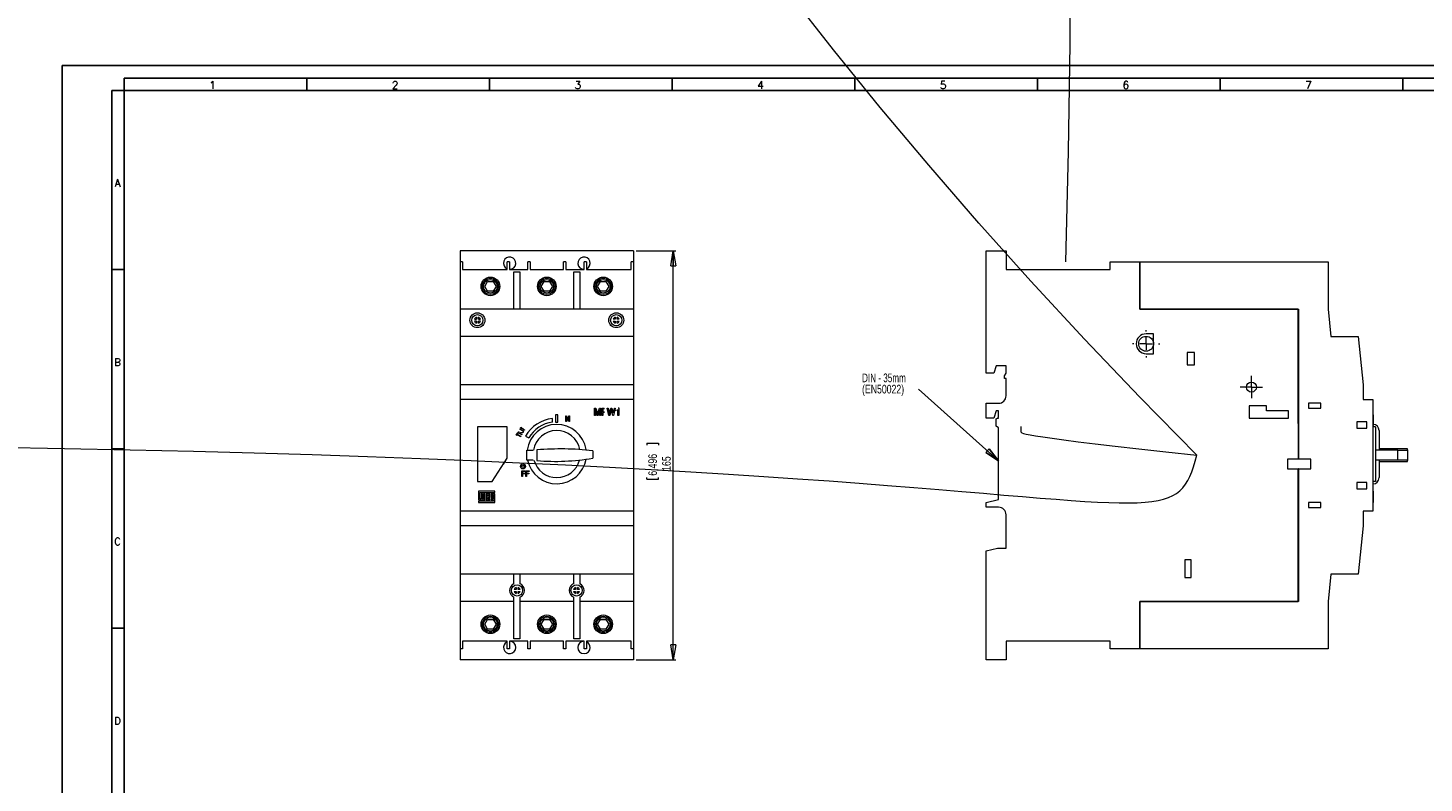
# Model space of a CAD drawing. Header units: millimetres. Extents: x -542 to 841, y 0 to 2437.
# Tile 2 of 4: x -14 to 549, y 305 to 609. Entities that reach past the tile are written whole.
import ezdxf

# ---------------------------------------------------------------- set-up
doc = ezdxf.new("R2010")
doc.units = ezdxf.units.MM
doc.layers.add('FORMATO', color=7, linetype='Continuous')
doc.styles.add('SLDTEXTSTYLE0', font='ROMANS')
doc.styles.add('SLDTEXTSTYLE3', font='TXT', dxfattribs={"width": 0.75})
doc.styles.add('SLDTEXTSTYLE4', font='TXT', dxfattribs={"width": 0.7})
doc.dimstyles.new('SLDDIMSTYLE0', dxfattribs={"dimtxt": 3.5, "dimasz": 6, "dimexe": 0, "dimexo": 0.0625, "dimgap": 0.875, "dimtad": 1, "dimtoh": 1, "dimdec": 1, "dimrnd": 1e-09, "dimzin": 12, "dimdsep": 46, "dimtxsty": 'SLDTEXTSTYLE3', "dimblk1": 'CLOSED', "dimblk2": 'CLOSED', "dimsah": 1, "dimcen": 0.09, "dimadec": 0, "dimazin": 0, "dimtfac": 1, "dimtdec": 1, "dimtofl": 0, "dimtmove": 0, "dimatfit": 3, "dimldrblk": 'CLOSED', "dimfxl": 1, "dimtolj": 1, "dimtzin": 12, "dimarcsym": 0})
doc.dimstyles.new('SLDDIMSTYLE1', dxfattribs={"dimtxt": 0, "dimasz": 6, "dimexe": 0, "dimexo": 0.0625, "dimgap": 0, "dimtad": 0, "dimtih": 1, "dimtoh": 1, "dimdec": 0, "dimrnd": 1e-09, "dimzin": 0, "dimdsep": 46, "dimtxsty": 'Standard', "dimblk1": 'CLOSED', "dimblk2": 'CLOSED', "dimsah": 1, "dimcen": 0.09, "dimadec": 0, "dimazin": 0, "dimtfac": 6, "dimtdec": 0, "dimtofl": 0, "dimtmove": 0, "dimatfit": 3, "dimldrblk": 'CLOSED', "dimfxl": 1, "dimtolj": 1, "dimtzin": 0, "dimarcsym": 0})
doc.dimstyles.new('SLDDIMSTYLE3', dxfattribs={"dimtxt": 3.5, "dimasz": 6, "dimexe": 0, "dimexo": 0.0625, "dimgap": 0.875, "dimtad": 1, "dimtoh": 1, "dimdec": 1, "dimrnd": 1e-09, "dimzin": 12, "dimdsep": 46, "dimtxsty": 'SLDTEXTSTYLE3', "dimblk1": 'NONE', "dimblk2": 'NONE', "dimsah": 1, "dimcen": 0.09, "dimadec": 0, "dimazin": 0, "dimtfac": 1, "dimtdec": 1, "dimtmove": 0, "dimatfit": 3, "dimldrblk": 'NONE', "dimfxl": 1, "dimtolj": 1, "dimtzin": 12, "dimarcsym": 0})

# ---------------------------------------------------------------- blocks, each defined once
blk = doc.blocks.new('_CLOSED')
at = {"color": 0, "linetype": 'ByBlock', "lineweight": -2}
for p, q in [((-1, 0.166667), (0, 0)), ((-1, 0.166667), (-1, -0.166667)), ((0, 0), (-1, -0.166667)), ((0, 0), (-1, 0))]:
    blk.add_line(p, q, dxfattribs=at)
blk = doc.blocks.new('*D2')
at = {"color": 7, "linetype": 'Continuous', "lineweight": 0}
for p, q in [((231.51, 519.3), (247.51, 519.3)), ((246.51, 354.3), (246.51, 519.3)), ((235.82, 441.65), (240.54, 441.65)), ((235.82, 441.65), (235.82, 440.94)), ((240.54, 441.65), (240.54, 440.94)), ((235.82, 427.17), (235.82, 427.88)), ((235.82, 427.17), (240.54, 427.17)), ((240.54, 427.17), (240.54, 427.88)), ((231.51, 354.3), (247.51, 354.3))]:
    blk.add_line(p, q, dxfattribs=at)
at = {"color": 7, "linetype": 'Continuous', "lineweight": 0, "xscale": 6, "yscale": 6}
for p, rotation in [((246.51, 519.3, 8.9), 90), ((246.51, 354.3, 8.9), 270)]:
    blk.add_blockref('_CLOSED', p, dxfattribs=dict(at, rotation=rotation))
at = {"color": 7, "linetype": 'Continuous', "lineweight": 0, "char_height": 3.5, "attachment_point": 1, "rotation": 90, "style": 'SLDTEXTSTYLE3'}
for s, insert in [('6,496', (236.44, 428.59)), ('165', (242, 430.54))]:
    blk.add_mtext(s, dxfattribs=dict(at, insert=insert))
blk = doc.blocks.new('SW_NOTE_0')
at = {"color": 0, "linetype": 'Continuous', "lineweight": 0, "char_height": 3.5, "attachment_point": 1}
for s, insert, style in [('DIN - 35mm', (-22.83, 6.27), 'SLDTEXTSTYLE4'), ('(EN50022)', (-22.83, 1.74), 'SLDTEXTSTYLE3')]:
    blk.add_mtext(s, dxfattribs=dict(at, insert=insert, style=style))
blk = doc.blocks.new('SW_CENTERMARKSYMBOL_0')
at = {"color": 0, "linetype": 'Continuous', "lineweight": 0}
for p, q in [((-2.5, 0), (-4.5, 0)), ((0, 0), (-2.5, 0)), ((0, 2.5), (0, 4.5)), ((0, 0), (0, 2.5)), ((0, 0), (0, -2.5)), ((0, 0), (2.5, 0)), ((2.5, 0), (4.5, 0)), ((0, -2.5), (0, -4.5))]:
    blk.add_line(p, q, dxfattribs=at)
blk = doc.blocks.new('SW_CENTERMARKSYMBOL_1')
at = {"color": 0, "linetype": 'Continuous', "lineweight": 0}
for p, q in [((-5, 0), (-5.5, 0)), ((0, 0), (-2.5, 0)), ((0, 5), (0, 5.5)), ((0, 0), (0, 2.5)), ((0, 0), (0, -2.5)), ((0, 0), (2.5, 0)), ((5, 0), (5.5, 0)), ((0, -5), (0, -5.5))]:
    blk.add_line(p, q, dxfattribs=at)
blk = doc.blocks.new('*D10')
at = {"color": 7, "linetype": 'Continuous', "lineweight": 0}
for p, q in [((638.5, 357.08), (637.84, 356.82)), ((638.5, 357.08), (640.21, 352.68)), ((625.01, 351.83), (625.67, 352.09)), ((625.01, 351.83), (626.72, 347.43)), ((640.21, 352.68), (639.55, 352.42)), ((626.72, 347.43), (627.38, 347.69))]:
    blk.add_line(p, q, dxfattribs=at)
at = {"color": 7, "linetype": 'Continuous', "lineweight": 0, "char_height": 3.5, "attachment_point": 1, "rotation": 21.2541, "style": 'SLDTEXTSTYLE3'}
for s, insert in [('0,197', (626.56, 351.76)), ('5', (635.12, 349.14)), ('%%c', (630.46, 347.32))]:
    blk.add_mtext(s, dxfattribs=dict(at, insert=insert))
blk = doc.blocks.new('_NONE')

msp = doc.modelspace()

# ---------------------------------------------------------------- linework, layer by layer
at = {"color": 7, "linetype": 'Continuous', "lineweight": 15}
for p, q in [((230.51, 519.3), (160.51, 519.3)), ((160.51, 519.3), (160.51, 514.8)), ((230.51, 519.3), (230.51, 514.8)), ((372.79, 469.91), (372.79, 519.3)), ((372.79, 519.3), (380.79, 519.3)), ((380.79, 519.3), (380.79, 511.8)), ((161.51, 514.8), (160.51, 514.8)), ((160.51, 514.8), (160.51, 495.8)), ((161.51, 514.8), (161.51, 511.8)), ((179.51, 511.8), (179.51, 514.8)), ((180.51, 514.8), (179.51, 514.8)), ((180.51, 514.8), (180.51, 511.8)), ((187.81, 511.8), (187.81, 514.8)), ((188.81, 514.8), (187.81, 514.8)), ((188.81, 514.8), (188.81, 511.8)), ((203.21, 514.8), (202.21, 514.8)), ((202.21, 511.8), (202.21, 514.8)), ((203.21, 514.8), (203.21, 511.8)), ((210.51, 511.8), (210.51, 514.8)), ((211.51, 514.8), (210.51, 514.8)), ((211.51, 514.8), (211.51, 511.8)), ((230.51, 514.8), (229.51, 514.8)), ((229.51, 511.8), (229.51, 514.8)), ((230.51, 514.8), (230.51, 495.8)), ((422.79, 511.8), (422.79, 514.8)), ((422.79, 514.8), (434.69, 514.8)), ((434.69, 495.7), (434.69, 514.8)), ((434.79, 514.8), (510.79, 514.8)), ((434.79, 514.8), (434.79, 495.8)), ((510.79, 514.8), (510.79, 495.8)), ((161.51, 511.8), (179.51, 511.8)), ((180.51, 511.8), (187.81, 511.8)), ((182.18, 510.8), (184.68, 510.8)), ((182.18, 495.8), (182.18, 510.8)), ((184.68, 510.8), (184.68, 495.8)), ((188.81, 511.8), (202.21, 511.8)), ((203.21, 511.8), (210.51, 511.8)), ((206.34, 510.8), (208.84, 510.8)), ((206.34, 495.8), (206.34, 510.8)), ((208.84, 510.8), (208.84, 495.8)), ((211.51, 511.8), (229.51, 511.8)), ((380.79, 511.8), (422.79, 511.8)), ((434.69, 508.8), (434.79, 508.8)), ((170.51, 504.95), (171.63, 506.89)), ((171.63, 503), (170.51, 504.95)), ((171.63, 506.89), (173.88, 506.89)), ((173.88, 503), (171.63, 503)), ((173.88, 506.89), (175.01, 504.95)), ((175.01, 504.95), (173.88, 503)), ((193.26, 504.95), (194.38, 506.89)), ((194.38, 503), (193.26, 504.95)), ((194.38, 506.89), (196.63, 506.89)), ((196.63, 503), (194.38, 503)), ((196.63, 506.89), (197.76, 504.95)), ((197.76, 504.95), (196.63, 503)), ((216.01, 504.95), (217.13, 506.89)), ((217.13, 503), (216.01, 504.95)), ((217.13, 506.89), (219.38, 506.89)), ((219.38, 503), (217.13, 503)), ((219.38, 506.89), (220.51, 504.95)), ((220.51, 504.95), (219.38, 503)), ((182.18, 495.8), (160.51, 495.8)), ((160.51, 495.8), (160.51, 484.8)), ((184.68, 495.8), (182.18, 495.8)), ((206.34, 495.8), (184.68, 495.8)), ((208.84, 495.8), (206.34, 495.8)), ((230.51, 495.8), (208.84, 495.8)), ((230.51, 495.8), (230.51, 484.8)), ((498.69, 495.7), (434.69, 495.7)), ((434.79, 495.8), (498.79, 495.8)), ((498.69, 463.7), (498.69, 495.7)), ((498.79, 495.8), (498.79, 435.3)), ((510.79, 495.8), (511.79, 484.8)), ((166.32, 491.7), (167.11, 491.7)), ((167.11, 490.9), (166.32, 490.9)), ((167.11, 492.49), (167.11, 491.7)), ((167.11, 490.9), (167.11, 490.12)), ((167.91, 491.7), (167.91, 492.49)), ((167.91, 491.7), (168.69, 491.7)), ((168.69, 490.9), (167.91, 490.9)), ((167.91, 490.12), (167.91, 490.9)), ((223.11, 491.7), (222.32, 491.7)), ((222.32, 490.9), (223.11, 490.9)), ((223.11, 492.49), (223.11, 491.7)), ((223.11, 490.9), (223.11, 490.12)), ((223.91, 491.7), (223.91, 492.49)), ((224.69, 491.7), (223.91, 491.7)), ((223.91, 490.9), (224.69, 490.9)), ((223.91, 490.12), (223.91, 490.9)), ((230.51, 484.8), (160.51, 484.8)), ((160.51, 484.8), (160.51, 465.3)), ((230.51, 484.8), (230.51, 465.3)), ((440.29, 485.8), (437.29, 485.8)), ((440.29, 477.8), (440.29, 485.8)), ((511.79, 484.8), (522.79, 484.8)), ((522.79, 484.8), (524.79, 465.3)), ((437.29, 477.8), (440.29, 477.8)), ((456.79, 478.3), (453.79, 478.3)), ((453.79, 478.3), (453.79, 473.3)), ((453.79, 473.3), (456.79, 473.3)), ((456.79, 473.3), (456.79, 478.3)), ((375.79, 469.91), (372.79, 469.91)), ((376.79, 472.91), (375.79, 469.91)), ((380.79, 472.91), (376.79, 472.91)), ((380.18, 468.9), (380.79, 469.91)), ((380.18, 467.8), (380.18, 468.9)), ((380.79, 467.8), (380.18, 467.8)), ((380.79, 469.91), (380.79, 472.91)), ((380.79, 460.8), (380.79, 467.8)), ((230.51, 465.3), (160.51, 465.3)), ((160.51, 465.3), (160.51, 459.3)), ((230.51, 465.3), (230.51, 459.3)), ((498.78, 435.3), (498.69, 463.7)), ((524.79, 465.3), (524.79, 459.3)), ((230.51, 459.3), (160.51, 459.3)), ((160.51, 459.3), (160.51, 414.3)), ((230.51, 459.3), (230.51, 414.3)), ((372.79, 451.8), (372.79, 457.8)), ((372.79, 457.8), (377.79, 457.8)), ((485.79, 456.8), (478.79, 456.8)), ((478.79, 456.8), (478.79, 451.8)), ((485.79, 454.8), (485.79, 456.8)), ((507.79, 457.8), (502.79, 457.8)), ((502.79, 457.8), (502.79, 455.8)), ((507.79, 455.8), (507.79, 457.8)), ((524.79, 459.3), (528.79, 459.3)), ((528.79, 459.3), (528.79, 414.3)), ((197.76, 450.18), (197.76, 451.7)), ((199.01, 453.18), (199.01, 450.18)), ((200.01, 453.18), (199.01, 453.18)), ((200.01, 450.18), (200.01, 453.18)), ((203.21, 452.71), (203.46, 452.71)), ((203.21, 450.4), (203.21, 452.71)), ((204.42, 450.4), (203.45, 452.24)), ((203.45, 452.24), (203.45, 450.4)), ((203.46, 452.71), (204.44, 450.87)), ((204.44, 452.71), (204.68, 452.71)), ((204.44, 450.87), (204.44, 452.71)), ((204.68, 452.71), (204.68, 450.4)), ((214.79, 452.8), (214.79, 455.88)), ((214.79, 455.88), (215.29, 455.88)), ((215.11, 452.8), (214.79, 452.8)), ((215.84, 452.8), (215.11, 455.49)), ((215.11, 455.49), (215.11, 452.8)), ((215.29, 455.88), (215.89, 453.7)), ((216.17, 452.8), (215.84, 452.8)), ((215.89, 453.7), (216.01, 453.25)), ((216.15, 453.74), (216.78, 455.88)), ((216.91, 455.35), (216.17, 452.8)), ((216.78, 455.88), (217.23, 455.88)), ((216.91, 452.8), (216.91, 455.35)), ((217.23, 452.8), (216.91, 452.8)), ((217.23, 455.88), (217.23, 452.8)), ((217.75, 452.8), (217.75, 455.88)), ((217.75, 455.88), (218.7, 455.88)), ((218.07, 452.8), (217.75, 452.8)), ((218.73, 455.52), (218.07, 455.52)), ((218.07, 455.52), (218.07, 454.4)), ((218.07, 454.4), (218.74, 454.4)), ((218.72, 454.04), (218.07, 454.04)), ((218.07, 454.04), (218.07, 452.8)), ((220.53, 452.8), (219.88, 455.88)), ((219.88, 455.88), (220.21, 455.88)), ((220.21, 455.88), (220.59, 453.86)), ((220.88, 452.8), (220.53, 452.8)), ((220.69, 453.23), (220.81, 453.8)), ((220.81, 453.8), (221.29, 455.88)), ((221.42, 455.15), (220.88, 452.8)), ((221.29, 455.88), (221.74, 455.88)), ((221.57, 455.15), (221.49, 455.51)), ((222.1, 452.8), (221.57, 455.15)), ((221.74, 455.88), (222.1, 454.32)), ((222.46, 452.8), (222.1, 452.8)), ((222.41, 453.9), (222.79, 455.88)), ((223.12, 455.88), (222.46, 452.8)), ((222.79, 455.88), (223.12, 455.88)), ((223.55, 454.76), (223.55, 455.12)), ((224.19, 452.8), (224.19, 455.24)), ((224.51, 452.8), (224.19, 452.8)), ((224.31, 455.92), (224.51, 455.92)), ((224.51, 455.92), (224.51, 452.8)), ((375.79, 451.8), (372.79, 451.8)), ((376.79, 454.8), (375.79, 451.8)), ((377.79, 454.8), (376.79, 454.8)), ((376.79, 451.51), (377.26, 451.79)), ((376.79, 448.51), (376.79, 451.51)), ((377.26, 451.79), (377.79, 451.79)), ((377.28, 451.8), (377.79, 452.09)), ((377.79, 451.8), (377.28, 451.8)), ((377.79, 452.09), (377.79, 454.8)), ((377.79, 451.8), (377.79, 451.79)), ((478.79, 451.8), (494.79, 451.8)), ((494.79, 454.8), (485.79, 454.8)), ((494.79, 451.8), (494.79, 454.8)), ((502.79, 455.8), (507.79, 455.8)), ((528.84, 455.92), (528.79, 455.92)), ((528.84, 455.88), (528.79, 455.88)), ((528.84, 453.18), (528.79, 453.18)), ((528.84, 451.7), (528.79, 451.7)), ((528.84, 453.18), (528.84, 455.88)), ((528.84, 453.18), (528.84, 451.7)), ((528.84, 451.7), (528.84, 448.89)), ((167.51, 448.3), (167.51, 426.3)), ((179.51, 448.3), (167.51, 448.3)), ((179.51, 435.7), (179.51, 448.3)), ((183.11, 444.92), (183.63, 445.79)), ((183.48, 445.18), (183.27, 444.83)), ((184.91, 444.32), (183.48, 445.18)), ((183.79, 445.7), (183.58, 445.34)), ((183.58, 445.34), (185.01, 444.49)), ((183.63, 445.79), (183.79, 445.7)), ((183.77, 446.02), (183.96, 446.34)), ((185.36, 445.07), (183.77, 446.02)), ((184.19, 446.37), (184.02, 446.09)), ((184.02, 446.09), (184.56, 445.77)), ((184.56, 447.34), (184.65, 447.49)), ((186.14, 446.39), (184.56, 447.34)), ((184.56, 445.77), (184.73, 446.04)), ((184.65, 447.49), (186.24, 446.55)), ((184.77, 445.76), (184.72, 445.67)), ((184.72, 445.67), (185.45, 445.23)), ((185.85, 445.89), (184.77, 445.76)), ((184.86, 447.85), (185.05, 448.16)), ((186.45, 446.9), (184.86, 447.85)), ((184.89, 445.96), (185.97, 446.09)), ((185.28, 448.19), (185.11, 447.91)), ((185.11, 447.91), (185.65, 447.59)), ((185.45, 445.23), (185.36, 445.07)), ((185.65, 447.59), (185.82, 447.86)), ((185.87, 447.61), (185.81, 447.5)), ((185.81, 447.5), (186.54, 447.06)), ((185.97, 446.09), (185.85, 445.89)), ((186.24, 446.55), (186.14, 446.39)), ((186.54, 447.06), (186.45, 446.9)), ((199.01, 450.18), (200.01, 450.18)), ((203.45, 450.4), (203.21, 450.4)), ((204.68, 450.4), (204.42, 450.4)), ((377.79, 447.94), (376.79, 448.51)), ((377.79, 418.94), (377.79, 447.94)), ((526.29, 450.3), (522.29, 450.3)), ((522.29, 450.3), (522.29, 447.8)), ((522.29, 447.8), (526.29, 447.8)), ((526.29, 447.8), (526.29, 450.3)), ((528.84, 448.66), (528.79, 448.66)), ((528.84, 448.52), (528.79, 448.52)), ((529.79, 448.3), (528.79, 448.3)), ((529.79, 448.3), (529.79, 426.3)), ((531.29, 446.8), (531.29, 438.88)), ((183.27, 444.83), (183.11, 444.92)), ((185.01, 444.49), (184.91, 444.32)), ((186.95, 444.55), (188.25, 443.8)), ((542.79, 439.38), (531.29, 439.38)), ((542.79, 439), (542.79, 439.38)), ((173.51, 426.3), (179.51, 435.7)), ((187.51, 434.87), (187.51, 438.87)), ((187.51, 438.87), (190.02, 438.87)), ((190.02, 434.87), (187.51, 434.87)), ((191.51, 439), (191.51, 434.72)), ((214.01, 438.68), (214.01, 435.68)), ((498.78, 435.3), (494.29, 435.3)), ((494.29, 435.3), (494.29, 431.3)), ((498.79, 435.3), (498.78, 435.3)), ((503.79, 435.3), (498.79, 435.3)), ((503.79, 431.3), (503.79, 435.3)), ((538.79, 438.87), (529.79, 438.87)), ((538.79, 434.87), (529.79, 434.87)), ((531.29, 434.84), (531.29, 427.8)), ((531.29, 434.37), (542.79, 434.37)), ((538.79, 434.87), (538.79, 438.87)), ((538.79, 438.87), (542.5, 438.87)), ((542.5, 434.87), (538.79, 434.87)), ((542.79, 439), (542.79, 434.72)), ((542.79, 434.37), (542.79, 434.72)), ((185.43, 428.25), (185.43, 430.56)), ((185.43, 430.56), (186.72, 430.56)), ((185.67, 428.25), (185.43, 428.25)), ((186.72, 430.29), (185.67, 430.29)), ((185.67, 430.29), (185.67, 429.57)), ((185.67, 429.57), (186.57, 429.57)), ((186.57, 429.3), (185.67, 429.3)), ((185.67, 429.3), (185.67, 428.25)), ((186.57, 429.57), (186.57, 429.3)), ((186.72, 430.56), (186.72, 430.29)), ((187.05, 430.56), (188.34, 430.56)), ((187.05, 428.25), (187.05, 430.56)), ((187.29, 428.25), (187.05, 428.25)), ((187.29, 430.29), (187.29, 429.57)), ((188.34, 430.29), (187.29, 430.29)), ((187.29, 429.57), (188.19, 429.57)), ((187.29, 429.3), (187.29, 428.25)), ((188.19, 429.3), (187.29, 429.3)), ((188.19, 429.57), (188.19, 429.3)), ((188.34, 430.56), (188.34, 430.29)), ((494.29, 431.3), (498.69, 431.3)), ((498.69, 377.9), (498.69, 431.3)), ((498.79, 431.3), (498.69, 431.3)), ((498.79, 431.3), (498.79, 377.8)), ((498.79, 431.3), (503.79, 431.3)), ((167.51, 426.3), (173.51, 426.3)), ((526.29, 425.8), (522.29, 425.8)), ((522.29, 425.8), (522.29, 423.3)), ((522.29, 423.3), (526.29, 423.3)), ((526.29, 423.3), (526.29, 425.8)), ((529.79, 426.3), (528.79, 426.3)), ((174.51, 422.3), (168.01, 422.3)), ((168.01, 422.3), (168.01, 418.8)), ((168.01, 418.8), (170.51, 418.8)), ((174.01, 418.3), (168.01, 418.3)), ((168.01, 418.3), (168.01, 417.8)), ((168.01, 417.8), (174.51, 417.8)), ((168.51, 421.8), (174.51, 421.8)), ((168.51, 419.3), (168.51, 421.8)), ((169.01, 419.3), (168.51, 419.3)), ((169.01, 421.3), (169.01, 419.3)), ((169.51, 421.3), (169.01, 421.3)), ((169.51, 419.3), (169.51, 421.3)), ((170.01, 419.3), (169.51, 419.3)), ((170.01, 421.3), (170.01, 419.3)), ((170.51, 421.3), (170.01, 421.3)), ((170.51, 418.8), (170.51, 421.3)), ((171.01, 421.3), (171.01, 418.8)), ((172.51, 421.3), (171.01, 421.3)), ((171.01, 418.8), (172.51, 418.8)), ((172.01, 420.8), (171.51, 420.8)), ((171.51, 420.8), (171.51, 420.3)), ((171.51, 420.3), (172.01, 420.3)), ((171.51, 419.8), (172.51, 419.8)), ((171.51, 419.3), (171.51, 419.8)), ((172.51, 419.3), (171.51, 419.3)), ((172.01, 420.3), (172.01, 420.8)), ((172.51, 419.8), (172.51, 421.3)), ((172.51, 418.8), (172.51, 419.3)), ((173.01, 421.3), (173.01, 418.8)), ((174.51, 421.3), (173.01, 421.3)), ((173.01, 418.8), (174.01, 418.8)), ((174.01, 420.8), (173.51, 420.8)), ((173.51, 420.8), (173.51, 419.3)), ((173.51, 419.3), (174.01, 419.3)), ((174.01, 419.3), (174.01, 420.8)), ((174.01, 418.8), (174.01, 418.3)), ((174.51, 421.8), (174.51, 422.3)), ((174.51, 417.8), (174.51, 421.3)), ((372.79, 417.83), (377.79, 418.94)), ((372.79, 415.83), (372.79, 417.83)), ((507.79, 417.8), (502.79, 417.8)), ((502.79, 417.8), (502.79, 415.8)), ((507.79, 415.8), (507.79, 417.8)), ((528.84, 422.3), (528.79, 422.3)), ((528.84, 418.8), (528.79, 418.8)), ((528.84, 418.3), (528.79, 418.3)), ((528.84, 417.8), (528.79, 417.8)), ((528.84, 422.3), (528.84, 418.8)), ((528.84, 418.8), (528.84, 418.3)), ((528.84, 418.3), (528.84, 417.8)), ((230.51, 414.3), (160.51, 414.3)), ((160.51, 414.3), (160.51, 408.3)), ((230.51, 414.3), (230.51, 408.3)), ((377.79, 415.83), (372.79, 415.83)), ((380.79, 399.3), (380.79, 412.83)), ((502.79, 415.8), (507.79, 415.8)), ((528.79, 414.3), (524.79, 414.3)), ((524.79, 414.3), (524.79, 408.3)), ((230.51, 408.3), (160.51, 408.3)), ((160.51, 408.3), (160.51, 388.8)), ((230.51, 408.3), (230.51, 388.8)), ((524.79, 408.3), (522.79, 388.8)), ((372.79, 398.3), (377.29, 399.3)), ((372.79, 354.3), (372.79, 398.3)), ((377.29, 399.3), (380.79, 399.3)), ((455.44, 394.67), (452.87, 394.67)), ((452.87, 394.67), (452.87, 387.52)), ((455.44, 387.52), (455.44, 394.67)), ((230.51, 388.8), (160.51, 388.8)), ((160.51, 388.8), (160.51, 377.8)), ((182.18, 384.99), (182.18, 388.8)), ((184.68, 388.8), (184.68, 385.07)), ((206.34, 385.07), (206.34, 388.8)), ((208.84, 388.8), (208.84, 384.99)), ((230.51, 388.8), (230.51, 377.8)), ((511.79, 388.8), (510.79, 377.8)), ((522.79, 388.8), (511.79, 388.8)), ((183.11, 383.49), (183.11, 382.7)), ((183.91, 382.7), (183.91, 383.49)), ((207.11, 383.49), (207.11, 382.7)), ((207.91, 382.7), (207.91, 383.49)), ((452.87, 387.52), (455.44, 387.52)), ((182.18, 377.8), (160.51, 377.8)), ((160.51, 377.8), (160.51, 358.8)), ((182.18, 377.8), (182.18, 379.61)), ((182.18, 362.8), (182.18, 377.8)), ((183.11, 382.7), (182.32, 382.7)), ((182.32, 381.9), (183.11, 381.9)), ((183.11, 381.9), (183.11, 381.12)), ((184.69, 382.7), (183.91, 382.7)), ((183.91, 381.9), (184.69, 381.9)), ((183.91, 381.12), (183.91, 381.9)), ((184.68, 379.54), (184.68, 377.8)), ((206.34, 377.8), (184.68, 377.8)), ((184.68, 377.8), (184.68, 362.8)), ((207.11, 382.7), (206.32, 382.7)), ((206.32, 381.9), (207.11, 381.9)), ((206.34, 377.8), (206.34, 379.54)), ((206.34, 362.8), (206.34, 377.8)), ((207.11, 381.9), (207.11, 381.12)), ((208.69, 382.7), (207.91, 382.7)), ((207.91, 381.9), (208.69, 381.9)), ((207.91, 381.12), (207.91, 381.9)), ((208.84, 379.62), (208.84, 377.8)), ((230.51, 377.8), (208.84, 377.8)), ((208.84, 377.8), (208.84, 362.8)), ((230.51, 377.8), (230.51, 358.8)), ((434.69, 377.9), (498.69, 377.9)), ((434.69, 358.8), (434.69, 377.9)), ((434.79, 377.8), (434.79, 358.8)), ((498.79, 377.8), (434.79, 377.8)), ((510.79, 377.8), (510.79, 358.8)), ((170.51, 368.66), (171.63, 370.61)), ((171.63, 366.71), (170.51, 368.66)), ((171.63, 370.61), (173.88, 370.61)), ((173.88, 366.71), (171.63, 366.71)), ((173.88, 370.61), (175.01, 368.66)), ((175.01, 368.66), (173.88, 366.71)), ((193.26, 368.66), (194.38, 370.61)), ((194.38, 366.71), (193.26, 368.66)), ((194.38, 370.61), (196.63, 370.61)), ((196.63, 366.71), (194.38, 366.71)), ((196.63, 370.61), (197.76, 368.66)), ((197.76, 368.66), (196.63, 366.71)), ((216.01, 368.66), (217.13, 370.61)), ((217.13, 366.71), (216.01, 368.66)), ((217.13, 370.61), (219.38, 370.61)), ((219.38, 366.71), (217.13, 366.71)), ((219.38, 370.61), (220.51, 368.66)), ((220.51, 368.66), (219.38, 366.71)), ((179.51, 361.8), (161.51, 361.8)), ((161.51, 361.8), (161.51, 358.8)), ((179.51, 358.8), (179.51, 361.8)), ((187.81, 361.8), (180.51, 361.8)), ((180.51, 361.8), (180.51, 358.8)), ((184.68, 362.8), (182.18, 362.8)), ((187.81, 358.8), (187.81, 361.8)), ((188.81, 361.8), (188.81, 358.8)), ((202.21, 361.8), (188.81, 361.8)), ((202.21, 358.8), (202.21, 361.8)), ((210.51, 361.8), (203.21, 361.8)), ((203.21, 361.8), (203.21, 358.8)), ((208.84, 362.8), (206.34, 362.8)), ((210.51, 358.8), (210.51, 361.8)), ((211.51, 361.8), (211.51, 358.8)), ((229.51, 361.8), (211.51, 361.8)), ((229.51, 358.8), (229.51, 361.8)), ((422.79, 361.8), (380.79, 361.8)), ((380.79, 361.8), (380.79, 354.3)), ((422.79, 358.8), (422.79, 361.8)), ((434.69, 364.8), (434.79, 364.8)), ((161.51, 358.8), (160.51, 358.8)), ((160.51, 358.8), (160.51, 354.3)), ((180.51, 358.8), (179.51, 358.8)), ((188.81, 358.8), (187.81, 358.8)), ((203.21, 358.8), (202.21, 358.8)), ((211.51, 358.8), (210.51, 358.8)), ((230.51, 358.8), (229.51, 358.8)), ((230.51, 358.8), (230.51, 354.3)), ((434.69, 358.8), (422.79, 358.8)), ((510.79, 358.8), (434.79, 358.8)), ((230.51, 354.3), (160.51, 354.3)), ((380.79, 354.3), (372.79, 354.3))]:
    msp.add_line(p, q, dxfattribs=at)
for centre, radius in [((172.76, 504.95), 3.75), ((172.76, 504.95), 3.25), ((172.76, 504.95), 2.75), ((195.51, 504.95), 3.75), ((195.51, 504.95), 3.25), ((195.51, 504.95), 2.75), ((218.26, 504.95), 3.75), ((218.26, 504.95), 3.25), ((218.26, 504.95), 2.75), ((167.51, 491.3), 3), ((167.51, 491.3), 2.25), ((223.51, 491.3), 3), ((223.51, 491.3), 2.25), ((437.29, 481.8), 3), ((479.79, 464.3), 2), ((185.88, 432.34), 1), ((185.88, 432.34), 0.5), ((183.51, 382.3), 2.25), ((207.51, 382.3), 2.25), ((172.76, 368.66), 3.75), ((172.76, 368.66), 3.25), ((195.51, 368.66), 3.75), ((195.51, 368.66), 3.25), ((218.26, 368.66), 3.75), ((218.26, 368.66), 3.25), ((172.76, 368.66), 2.75), ((195.51, 368.66), 2.75), ((218.26, 368.66), 2.75)]:
    msp.add_circle(centre, radius, dxfattribs=at)
for centre, radius, start, end in [((180.51, 514.3), 2.5, 270, 246.4218), ((210.51, 514.3), 2.5, 293.5782, 270), ((167.51, 491.3), 1.25, 108.6629, 161.3371), ((167.51, 491.3), 1.25, 198.6629, 251.3371), ((167.51, 491.3), 1.25, 18.6629, 71.3371), ((167.51, 491.3), 1.25, 288.6629, 341.3371), ((223.51, 491.3), 1.25, 108.6629, 161.3371), ((223.51, 491.3), 1.25, 198.6629, 251.3371), ((223.51, 491.3), 1.25, 18.6629, 71.3371), ((223.51, 491.3), 1.25, 288.6629, 341.3371), ((437.29, 481.8), 4, 90, 270), ((377.79, 460.8), 3, 270, 360), ((199.51, 437.3), 14.5, 96.9319, 150), ((199.51, 437.3), 12, 8.8362, 172.4848), ((199.51, 437.3), 13, 97.7364, 150), ((199.51, 437.3), 9.5, 11.0518, 170.4243), ((528.79, 446.8), 2.5, 0, 88.854), ((201.04, 318.49), 120.88, 83.8408, 94.522), ((173.5, 437.3), 6, 177.6607, 182.3393), ((173.5, 437.3), 6, 318.0782, 336.8218), ((173.5, 437.3), 5.99, 318.3723, 336.5277), ((199.51, 437.3), 12, 191.6857, 350.1235), ((199.51, 437.3), 9.5, 195.0337, 345.378), ((199.22, 518.64), 84.27, 264.752, 280.11), ((528.79, 427.8), 2.5, 270, 0), ((377.79, 412.83), 3, 0, 90), ((183.51, 382.3), 3, 116.3722, 243.6278), ((183.51, 382.3), 1.25, 108.6629, 161.3371), ((183.51, 382.3), 1.25, 18.6629, 71.3371), ((183.51, 382.3), 3, 292.9006, 67.0994), ((207.51, 382.3), 3, 112.8716, 247.1284), ((207.51, 382.3), 1.25, 108.6629, 161.3371), ((207.51, 382.3), 1.25, 18.6629, 71.3371), ((207.51, 382.3), 3, 296.402, 63.598), ((183.51, 382.3), 1.25, 198.6629, 251.3371), ((183.51, 382.3), 1.25, 288.6629, 341.3371), ((207.51, 382.3), 1.25, 198.6629, 251.3371), ((207.51, 382.3), 1.25, 288.6629, 341.3371), ((180.51, 359.3), 2.5, 113.5782, 0), ((180.51, 359.3), 2.5, 0, 90), ((210.51, 359.3), 2.5, 90, 0), ((210.51, 359.3), 2.5, 0, 66.4218)]:
    msp.add_arc(centre, radius, start, end, dxfattribs=at)
for points in [[(457.79, 436.8), (-542.21, 1436.8), (457.79, 2436.8), (404.79, 514.8)], [(-542.21, 436.8), (442.79, 459.8), (442.79, 383.8), (457.79, 436.8)]]:
    msp.add_open_spline(points, degree=3, dxfattribs=at)
msp.add_open_spline([(386.74, 448.39), (386.74, 447.24), (386.74, 445.95), (386.74, 444.55), (457.79, 436.8)], degree=3, knots=[0, 0, 0, 0, 0.285338, 1, 1, 1, 1], dxfattribs=at)
at = {"layer": 'FORMATO'}
for p, q in [((841, 594), (0, 594)), ((0, 594), (0, 0)), ((836, 589), (25, 589)), ((25, 589), (25, 584)), ((98.7, 589), (98.7, 584)), ((172.4, 589), (172.4, 584)), ((246.1, 589), (246.1, 584)), ((319.8, 589), (319.8, 584)), ((393.5, 589), (393.5, 584)), ((467.2, 589), (467.2, 584)), ((540.9, 589), (540.9, 584)), ((20, 584), (20, 5)), ((25, 584), (20, 584)), ((25, 584), (836, 584)), ((25, 5), (25, 584)), ((25, 511.7), (20, 511.7)), ((25, 439.4), (20, 439.4)), ((25, 367.1), (20, 367.1))]:
    msp.add_line(p, q, dxfattribs=at)

# ---------------------------------------------------------------- block references
at = {"color": 7, "linetype": 'Continuous', "lineweight": 0}
for name, p in [('SW_CENTERMARKSYMBOL_1', (437.29, 481.8)), ('SW_NOTE_0', (345.51, 463.52)), ('SW_CENTERMARKSYMBOL_0', (479.79, 464.3))]:
    msp.add_blockref(name, p, dxfattribs=at)

# ---------------------------------------------------------------- texts
at = {"layer": 'FORMATO', "char_height": 3, "attachment_point": 1, "style": 'SLDTEXTSTYLE0'}
for s, insert in [('1', (59.31, 587.66)), ('2', (133.01, 587.66)), ('3', (206.71, 587.66)), ('4', (280.41, 587.66)), ('5', (354.11, 587.66)), ('6', (427.81, 587.66)), ('7', (501.51, 587.66)), ('A', (21.18, 548.14)), ('B', (20.96, 475.84)), ('C', (20.96, 403.54)), ('D', (20.96, 331.24))]:
    msp.add_mtext(s, dxfattribs=dict(at, insert=insert))

# ---------------------------------------------------------------- dimensions: what is measured, and where the dimension line sits
at = {"color": 7, "linetype": 'Continuous', "lineweight": 0}
dim = msp.add_linear_dim(base=(246.51, 519.3), p1=(230.51, 354.3), p2=(230.51, 519.3), angle=90, dimstyle='SLDDIMSTYLE0', dxfattribs=at)
dim.commit()
dim.dimension.update_dxf_attribs({"geometry": '*D2', "text_midpoint": (246.51, 434.41), "dimtype": 160})
dim = msp.add_diameter_dim_2p(p1=(4.41, 2.35), p2=(0, 0), dimstyle='SLDDIMSTYLE3', dxfattribs=at)
dim.commit()
dim.dimension.update_dxf_attribs({"geometry": '*D10', "text_midpoint": (634.98, 344.3), "dimtype": 163})

# ---------------------------------------------------------------- leaders
msp.add_leader([(377.79, 434.62), (345.51, 463.52)], dimstyle='SLDDIMSTYLE1', dxfattribs=at)

doc.saveas('drawing.dxf')
